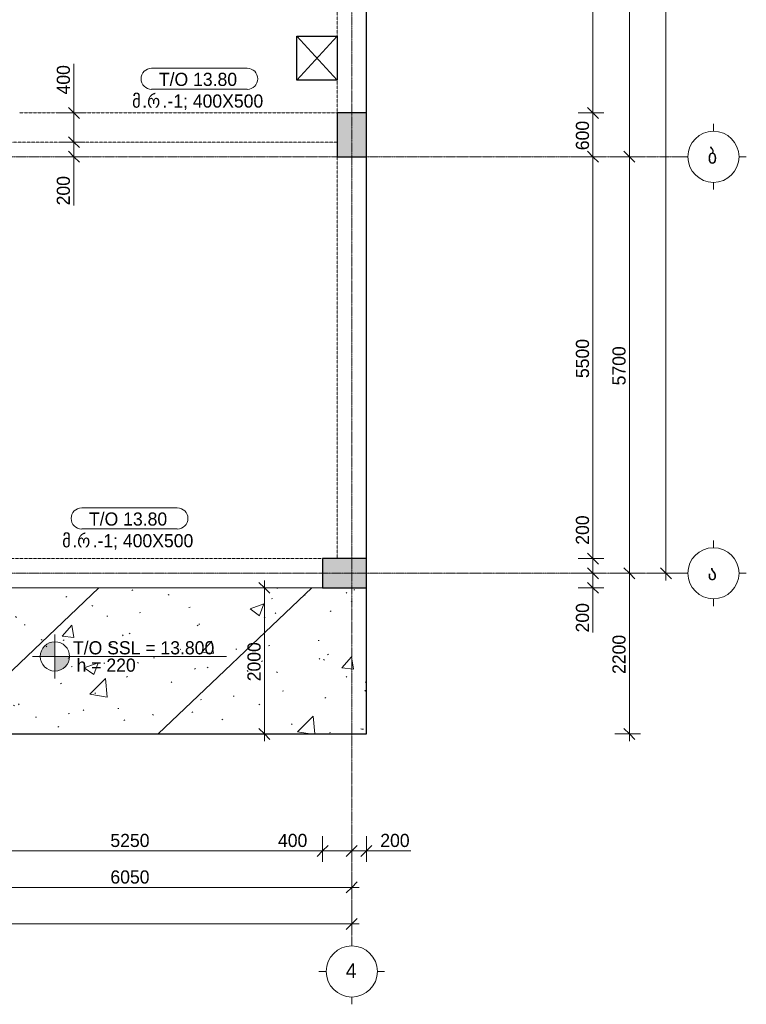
# Model space of a CAD drawing. Header units: millimetres. Extents: x -21500 to 4800, y -5900 to 33113.
# Tile 6 of 8: x -5145 to 4800, y -5900 to 7576. Entities that reach past the tile are written whole.
import ezdxf

# ---------------------------------------------------------------- set-up
doc = ezdxf.new("R2010")
doc.units = ezdxf.units.MM
for name, pattern in [('StructuralPlan-L04$0$Grid Line', [22.225, 12.7, -3.175, 3.175, -3.175]), ('StructuralPlan-L04$0$Hidden', [7.14375, 4.7625, -2.38125]), ('StructuralPlan-L04$0$Hidden 1_5', [2.2, 1.5, -0.7])]:
    doc.linetypes.add(name, pattern=pattern)
for name, color, linetype, lineweight in [('S - HATCH', 252, 'Continuous', 5), ('S - LINE', 7, 'Continuous', 20), ('StructuralPlan-L04$0$A-010-D_DIM', 7, 'Continuous', 5), ('StructuralPlan-L04$0$A-010-D_DIM-100', 7, 'Continuous', 5), ('StructuralPlan-L04$0$A-230-M_FLOOR', 7, 'Continuous', 30), ('StructuralPlan-L04$0$A-230-MH_FLOOR', 7, 'StructuralPlan-L04$0$Hidden', 15), ('StructuralPlan-L04$0$S-230-A-FLOOR', 7, 'Continuous', 5), ('StructuralPlan-L04$0$S-280-A_STRUCT_FRAME', 7, 'Continuous', 5), ('StructuralPlan-L04$0$S-280-M_COLUMN', 7, 'Continuous', 30), ('StructuralPlan-L04$0$S-280-M_COLUMN main', 7, 'Continuous', 30), ('StructuralPlan-L04$0$S-280-M_STRUCT_FRAME 4', 7, 'StructuralPlan-L04$0$Hidden 1_5', 5), ('StructuralPlan-L04$0$Z-030-M_GRID', 7, 'Continuous', 5), ('StructuralPlan-L04$0$Z-033_T_GRIDREF', 7, 'Continuous', 5)]:
    doc.layers.add(name, color=color, linetype=linetype, lineweight=lineweight)
doc.styles.add('StructuralPlan-L04$0$Cubicon', font='Cubicon.ttf', dxfattribs={"height": 200})
doc.styles.add('StructuralPlan-L04$0$Cubicon_1', font='Cubicon.ttf', dxfattribs={"height": 200})
doc.styles.add('StructuralPlan-L04$0$Cubicon_2', font='Cubicon.ttf', dxfattribs={"height": 180})
doc.styles.add('StructuralPlan-L04$0$Cubicon_4', font='Cubicon.ttf', dxfattribs={"height": 180})
doc.dimstyles.new('StructuralPlan-L04$0$CUB_DIM_1_8', dxfattribs={"dimscale": 304.8, "dimtxt": 181.601257, "dimasz": 0.492126, "dimexe": 0.492126, "dimexo": 0.0625, "dimgap": 0, "dimtad": 1, "dimdec": 0, "dimzin": 0, "dimdsep": 46, "dimtxsty": 'StructuralPlan-L04$0$Cubicon_2', "dimblk1": 'StructuralPlan-L04$0$_Oblique', "dimblk2": 'StructuralPlan-L04$0$_Oblique', "dimsah": 1, "dimcen": 0.09, "dimdle": 0.328084, "dimazin": 0, "dimtfac": 1, "dimtdec": 4, "dimtix": 1, "dimtmove": 0, "dimatfit": 3, "dimfxl": 0.656168, "dimfxlon": 1, "dimtvp": 1, "dimtolj": 1, "dimtzin": 0, "dimarcsym": 2})
doc.dimstyles.new('StructuralPlan-L04$0$CUB_DIM_1_8_1', dxfattribs={"dimscale": 304.8, "dimtxt": 181.601257, "dimasz": 0.492126, "dimexe": 0.492126, "dimexo": 0.0625, "dimgap": 0, "dimtad": 1, "dimdec": 0, "dimzin": 0, "dimdsep": 46, "dimtxsty": 'StructuralPlan-L04$0$Cubicon_2', "dimblk1": 'StructuralPlan-L04$0$_Oblique', "dimblk2": 'StructuralPlan-L04$0$_Oblique', "dimsah": 1, "dimcen": 0.09, "dimdle": 0.328084, "dimazin": 0, "dimtfac": 1, "dimtdec": 4, "dimtix": 1, "dimtmove": 1, "dimatfit": 3, "dimfxl": 0.656168, "dimfxlon": 1, "dimtvp": 1, "dimtolj": 1, "dimtzin": 0, "dimarcsym": 2})

# ---------------------------------------------------------------- blocks, each defined once
blk = doc.blocks.new('StructuralPlan-L04$0$Grid - 00_CUB_ღერძის თავი-752507-L04')
at = {"layer": 'StructuralPlan-L04$0$Z-033_T_GRIDREF'}
for p, q in [((0, 3.5), (0, 4.5)), ((-3.5, 0), (-4.5, 0)), ((3.5, 0), (4.5, 0)), ((0, -3.5), (0, -4.5))]:
    blk.add_line(p, q, dxfattribs=at)
blk.add_circle((0, 0), 3.5, dxfattribs=at)
blk = doc.blocks.new('StructuralPlan-L04$0$00_CUB_ფილის თეგი_ზედა ნიშნული და სისქე - 00_CUB_ფილის თეგი_ზედა ნიშნული და სისქე-746755-L04')
at = {"layer": 'StructuralPlan-L04$0$S-230-A-FLOOR'}
h = blk.add_hatch(color=256, dxfattribs=at)
edge = h.paths.add_edge_path()
edge.add_arc((0, 0), 2, 90, 180, ccw=False)
edge.add_line((0, 2), (0, 0))
edge.add_line((0, 0), (-2, 0))
h = blk.add_hatch(color=256, dxfattribs=at)
edge = h.paths.add_edge_path()
edge.add_line((0, -2), (0, 0))
edge.add_line((0, 0), (2, 0))
edge.add_arc((0, 0), 2, 270, 360, ccw=False)
for p, q in [((0, 3), (0, -3)), ((0, 0), (0, 2)), ((-3.09, 0), (23.47, 0)), ((-2, 0), (0, 0)), ((2, 0), (0, 0)), ((0, 0), (0, -2))]:
    blk.add_line(p, q, dxfattribs=at)
blk.add_circle((0, 0), 2, dxfattribs=at)
for start, end in [(90, 180), (270, 360)]:
    blk.add_arc((0, 0), 2, start, end, dxfattribs=at)
blk = doc.blocks.new('StructuralPlan-L04$0$DIMBLOCK1-L04')
at = {"layer": 'StructuralPlan-L04$0$A-010-D_DIM-100', "transparency": 16777216}
for p, q in [((-16100, -4800), (-16100, -4600)), ((-600, -4800), (-600, -4600)), ((-16200, -4800), (-500, -4800)), ((-16100, -4800), (-16175, -4875)), ((-16100, -4800), (-16025, -4725)), ((-16100, -4800), (-16100, -4950)), ((-600, -4800), (-675, -4875)), ((-600, -4800), (-525, -4725)), ((-600, -4800), (-600, -4950))]:
    blk.add_line(p, q, dxfattribs=at)
at = {"layer": 'StructuralPlan-L04$0$A-010-D_DIM-100', "color": 0, "transparency": 16777216, "insert": (-8699, -4567), "char_height": 180, "width": 838.16, "attachment_point": 1, "line_spacing_factor": 0.931288, "style": 'StructuralPlan-L04$0$Cubicon_2'}
blk.add_mtext('15500', dxfattribs=at)
blk = doc.blocks.new('StructuralPlan-L04$0$_Oblique')
at = {"color": 0, "linetype": 'ByBlock', "lineweight": -2}
blk.add_line((-0.5, -0.5), (0.5, 0.5), dxfattribs=at)
blk = doc.blocks.new('StructuralPlan-L04$0$DIMBLOCK4-L04')
at = {"layer": 'StructuralPlan-L04$0$A-010-D_DIM-100', "transparency": 16777216}
for p, q in [((-6650, -4300), (-6650, -4100)), ((-600, -4300), (-600, -4100)), ((-6650, -4300), (-6725, -4375)), ((-6650, -4300), (-6575, -4225)), ((-6650, -4300), (-500, -4300)), ((-6650, -4300), (-6650, -4450)), ((-600, -4300), (-675, -4375)), ((-600, -4300), (-525, -4225)), ((-600, -4300), (-600, -4450))]:
    blk.add_line(p, q, dxfattribs=at)
at = {"layer": 'StructuralPlan-L04$0$A-010-D_DIM-100', "color": 0, "transparency": 16777216, "insert": (-3904, -4067), "char_height": 180, "width": 670.53, "attachment_point": 1, "line_spacing_factor": 0.931288, "style": 'StructuralPlan-L04$0$Cubicon_2'}
blk.add_mtext('6050', dxfattribs=at)
blk = doc.blocks.new('StructuralPlan-L04$0$DIMBLOCK12-L04')
at = {"layer": 'StructuralPlan-L04$0$A-010-D_DIM-100', "transparency": 16777216}
for p, q in [((-6250, -3800), (-6250, -3600)), ((-1000, -3800), (-1000, -3600)), ((-6250, -3800), (-6175, -3725)), ((-1000, -3800), (-925, -3725)), ((-6250, -3800), (-6325, -3875)), ((-6250, -3800), (-1000, -3800)), ((-6250, -3800), (-6250, -3950)), ((-1000, -3800), (-1075, -3875)), ((-1000, -3800), (-1000, -3950))]:
    blk.add_line(p, q, dxfattribs=at)
at = {"layer": 'StructuralPlan-L04$0$A-010-D_DIM-100', "color": 0, "transparency": 16777216, "insert": (-3904, -3567), "char_height": 180, "width": 670.53, "attachment_point": 1, "line_spacing_factor": 0.931288, "style": 'StructuralPlan-L04$0$Cubicon_2'}
blk.add_mtext('5250', dxfattribs=at)
blk = doc.blocks.new('StructuralPlan-L04$0$DIMBLOCK13-L04')
at = {"layer": 'StructuralPlan-L04$0$A-010-D_DIM-100', "transparency": 16777216}
for p, q in [((-1000, -3800), (-1000, -3600)), ((-600, -3800), (-600, -3600)), ((-1000, -3800), (-925, -3725)), ((-600, -3800), (-525, -3725)), ((-1610, -3800), (-1090, -3800)), ((-1090, -3800), (-800, -3800)), ((-1000, -3800), (-1075, -3875)), ((-1000, -3800), (-600, -3800)), ((-1000, -3800), (-1000, -3950)), ((-600, -3800), (-675, -3875)), ((-600, -3800), (-600, -3950))]:
    blk.add_line(p, q, dxfattribs=at)
at = {"layer": 'StructuralPlan-L04$0$A-010-D_DIM-100', "color": 0, "transparency": 16777216, "insert": (-1610, -3567), "char_height": 180, "width": 502.9, "attachment_point": 1, "line_spacing_factor": 0.931288, "style": 'StructuralPlan-L04$0$Cubicon_2'}
blk.add_mtext('400', dxfattribs=at)
blk = doc.blocks.new('StructuralPlan-L04$0$DIMBLOCK14-L04')
at = {"layer": 'StructuralPlan-L04$0$A-010-D_DIM-100', "transparency": 16777216}
for p, q in [((-600, -3800), (-600, -3600)), ((-400, -3800), (-400, -3600)), ((-600, -3800), (-525, -3725)), ((-400, -3800), (-325, -3725)), ((-600, -3800), (-675, -3875)), ((-600, -3800), (-300, -3800)), ((-600, -3800), (-600, -3950)), ((-310, -3800), (-500, -3800)), ((-400, -3800), (-475, -3875)), ((-400, -3800), (-400, -3950)), ((210, -3800), (-310, -3800))]:
    blk.add_line(p, q, dxfattribs=at)
at = {"layer": 'StructuralPlan-L04$0$A-010-D_DIM-100', "color": 0, "transparency": 16777216, "insert": (-210, -3567), "char_height": 180, "width": 502.9, "attachment_point": 1, "line_spacing_factor": 0.931288, "style": 'StructuralPlan-L04$0$Cubicon_2'}
blk.add_mtext('200', dxfattribs=at)
blk = doc.blocks.new('StructuralPlan-L04$0$DIMBLOCK44-L04')
at = {"layer": 'StructuralPlan-L04$0$A-010-D_DIM-100', "transparency": 16777216}
for p, q in [((3700, 17400), (3500, 17400)), ((3700, 17400), (3625, 17475)), ((3700, -100), (3700, 17500)), ((3700, 17400), (3775, 17325)), ((3700, 17400), (3850, 17400)), ((3700, 0), (3625, 75)), ((3700, 0), (3500, 0)), ((3700, 0), (3775, -75)), ((3700, 0), (3850, 0))]:
    blk.add_line(p, q, dxfattribs=at)
at = {"layer": 'StructuralPlan-L04$0$A-010-D_DIM-100', "color": 0, "transparency": 16777216, "insert": (3467, 8351), "char_height": 180, "width": 838.16, "attachment_point": 1, "rotation": 90, "line_spacing_factor": 0.931288, "style": 'StructuralPlan-L04$0$Cubicon_2'}
blk.add_mtext('17400', dxfattribs=at)
blk = doc.blocks.new('StructuralPlan-L04$0$DIMBLOCK45-L04')
at = {"layer": 'StructuralPlan-L04$0$A-010-D_DIM-100', "transparency": 16777216}
for p, q in [((3200, 5700), (3000, 5700)), ((3200, 5700), (3125, 5775)), ((3200, -100), (3200, 5700)), ((3200, 5700), (3275, 5625)), ((3200, 5700), (3350, 5700)), ((3200, 0), (3125, 75)), ((3200, 0), (3000, 0)), ((3200, 0), (3275, -75)), ((3200, 0), (3350, 0))]:
    blk.add_line(p, q, dxfattribs=at)
at = {"layer": 'StructuralPlan-L04$0$A-010-D_DIM-100', "color": 0, "transparency": 16777216, "insert": (2967, 2571), "char_height": 180, "width": 670.53, "attachment_point": 1, "rotation": 90, "line_spacing_factor": 0.931288, "style": 'StructuralPlan-L04$0$Cubicon_2'}
blk.add_mtext('5700', dxfattribs=at)
blk = doc.blocks.new('StructuralPlan-L04$0$DIMBLOCK46-L04')
at = {"layer": 'StructuralPlan-L04$0$A-010-D_DIM-100', "transparency": 16777216}
for p, q in [((3200, 11700), (3125, 11775)), ((3200, 11700), (3000, 11700)), ((3200, 5700), (3200, 11700)), ((3200, 11700), (3275, 11625)), ((3200, 11700), (3350, 11700)), ((3200, 5700), (3000, 5700)), ((3200, 5700), (3125, 5775)), ((3200, 5700), (3275, 5625)), ((3200, 5700), (3350, 5700))]:
    blk.add_line(p, q, dxfattribs=at)
at = {"layer": 'StructuralPlan-L04$0$A-010-D_DIM-100', "color": 0, "transparency": 16777216, "insert": (2967, 8421), "char_height": 180, "width": 670.53, "attachment_point": 1, "rotation": 90, "line_spacing_factor": 0.931288, "style": 'StructuralPlan-L04$0$Cubicon_2'}
blk.add_mtext('6000', dxfattribs=at)
blk = doc.blocks.new('StructuralPlan-L04$0$DIMBLOCK48-L04')
at = {"layer": 'StructuralPlan-L04$0$A-010-D_DIM-100', "transparency": 16777216}
for p, q in [((2700, 0), (2625, 75)), ((2700, 0), (2500, 0)), ((2700, -200), (2625, -125)), ((2700, -300), (2700, 0)), ((2700, 0), (2775, -75)), ((2700, 0), (2850, 0)), ((2700, -290), (2700, -100)), ((2700, -200), (2500, -200)), ((2700, -200), (2775, -275)), ((2700, -200), (2850, -200)), ((2700, -810), (2700, -290))]:
    blk.add_line(p, q, dxfattribs=at)
at = {"layer": 'StructuralPlan-L04$0$A-010-D_DIM-100', "color": 0, "transparency": 16777216, "insert": (2467, -810), "char_height": 180, "width": 502.9, "attachment_point": 1, "rotation": 90, "line_spacing_factor": 0.931288, "style": 'StructuralPlan-L04$0$Cubicon_2'}
blk.add_mtext('200', dxfattribs=at)
blk = doc.blocks.new('StructuralPlan-L04$0$DIMBLOCK49-L04')
at = {"layer": 'StructuralPlan-L04$0$A-010-D_DIM-100', "transparency": 16777216}
for p, q in [((2700, 810), (2700, 290)), ((2700, 200), (2625, 275)), ((2700, 290), (2700, 100)), ((2700, 200), (2500, 200)), ((2700, 0), (2700, 200)), ((2700, 200), (2775, 125)), ((2700, 200), (2850, 200)), ((2700, 0), (2625, 75)), ((2700, 0), (2500, 0)), ((2700, 0), (2775, -75)), ((2700, 0), (2850, 0))]:
    blk.add_line(p, q, dxfattribs=at)
at = {"layer": 'StructuralPlan-L04$0$A-010-D_DIM-100', "color": 0, "transparency": 16777216, "insert": (2467, 390), "char_height": 180, "width": 502.9, "attachment_point": 1, "rotation": 90, "line_spacing_factor": 0.931288, "style": 'StructuralPlan-L04$0$Cubicon_2'}
blk.add_mtext('200', dxfattribs=at)
blk = doc.blocks.new('StructuralPlan-L04$0$DIMBLOCK50-L04')
at = {"layer": 'StructuralPlan-L04$0$A-010-D_DIM-100', "transparency": 16777216}
for p, q in [((2700, 5700), (2500, 5700)), ((2700, 5700), (2625, 5775)), ((2700, 200), (2700, 5700)), ((2700, 5700), (2775, 5625)), ((2700, 5700), (2850, 5700)), ((2700, 200), (2625, 275)), ((2700, 200), (2500, 200)), ((2700, 200), (2775, 125)), ((2700, 200), (2850, 200))]:
    blk.add_line(p, q, dxfattribs=at)
at = {"layer": 'StructuralPlan-L04$0$A-010-D_DIM-100', "color": 0, "transparency": 16777216, "insert": (2467, 2671), "char_height": 180, "width": 670.53, "attachment_point": 1, "rotation": 90, "line_spacing_factor": 0.931288, "style": 'StructuralPlan-L04$0$Cubicon_2'}
blk.add_mtext('5500', dxfattribs=at)
blk = doc.blocks.new('StructuralPlan-L04$0$DIMBLOCK51-L04')
at = {"layer": 'StructuralPlan-L04$0$A-010-D_DIM-100', "transparency": 16777216}
for p, q in [((2700, 6300), (2625, 6375)), ((2700, 6300), (2500, 6300)), ((2700, 5700), (2700, 6300)), ((2700, 6300), (2775, 6225)), ((2700, 6300), (2850, 6300)), ((2700, 5700), (2500, 5700)), ((2700, 5700), (2625, 5775)), ((2700, 5700), (2775, 5625)), ((2700, 5700), (2850, 5700))]:
    blk.add_line(p, q, dxfattribs=at)
at = {"layer": 'StructuralPlan-L04$0$A-010-D_DIM-100', "color": 0, "transparency": 16777216, "insert": (2467, 5790), "char_height": 180, "width": 502.9, "attachment_point": 1, "rotation": 90, "line_spacing_factor": 0.931288, "style": 'StructuralPlan-L04$0$Cubicon_2'}
blk.add_mtext('600', dxfattribs=at)
blk = doc.blocks.new('StructuralPlan-L04$0$DIMBLOCK52-L04')
at = {"layer": 'StructuralPlan-L04$0$A-010-D_DIM-100', "transparency": 16777216}
for p, q in [((2700, 11300), (2625, 11375)), ((2700, 11300), (2500, 11300)), ((2700, 6300), (2700, 11300)), ((2700, 11300), (2775, 11225)), ((2700, 11300), (2850, 11300)), ((2700, 6300), (2625, 6375)), ((2700, 6300), (2500, 6300)), ((2700, 6300), (2775, 6225)), ((2700, 6300), (2850, 6300))]:
    blk.add_line(p, q, dxfattribs=at)
at = {"layer": 'StructuralPlan-L04$0$A-010-D_DIM-100', "color": 0, "transparency": 16777216, "insert": (2467, 8521), "char_height": 180, "width": 670.53, "attachment_point": 1, "rotation": 90, "line_spacing_factor": 0.931288, "style": 'StructuralPlan-L04$0$Cubicon_2'}
blk.add_mtext('5000', dxfattribs=at)
blk = doc.blocks.new('StructuralPlan-L04$0$00_CUB_რიგელის თეგი_ზედა ნიშნული_კვეთი_მარკირება - მარკირება-კვეთი-ნიშნული-1405924-L04')
at = {"layer": 'StructuralPlan-L04$0$S-280-A_STRUCT_FRAME'}
for p, q in [((6.54, 3.05), (-6.54, 3.05)), ((-6.54, 0.16), (6.54, 0.16))]:
    blk.add_line(p, q, dxfattribs=at)
for centre, start, end in [((-6.54, 1.6), 90, 270), ((6.54, 1.6), 270, 90)]:
    blk.add_arc(centre, 1.45, start, end, dxfattribs=at)
blk = doc.blocks.new('StructuralPlan-L04$0$DIMBLOCK85-L04')
at = {"layer": 'StructuralPlan-L04$0$A-010-D_DIM-100', "transparency": 16777216}
for p, q in [((3200, 0), (3125, 75)), ((3200, -2300), (3200, 100)), ((3200, 0), (3000, 0)), ((3200, 0), (3275, -75)), ((3200, 0), (3350, 0)), ((3200, -2200), (3125, -2125)), ((3200, -2200), (3000, -2200)), ((3200, -2200), (3275, -2275)), ((3200, -2200), (3350, -2200))]:
    blk.add_line(p, q, dxfattribs=at)
at = {"layer": 'StructuralPlan-L04$0$A-010-D_DIM-100', "color": 0, "transparency": 16777216, "insert": (2967, -1379), "char_height": 180, "width": 670.53, "attachment_point": 1, "rotation": 90, "line_spacing_factor": 0.931288, "style": 'StructuralPlan-L04$0$Cubicon_2'}
blk.add_mtext('2200', dxfattribs=at)
blk = doc.blocks.new('StructuralPlan-L04$0$DIMBLOCK86-L04')
at = {"layer": 'StructuralPlan-L04$0$A-010-D_DIM-100', "transparency": 16777216}
for p, q in [((-1795, -200), (-1870, -125)), ((-1795, -2300), (-1795, -100)), ((-1795, -200), (-1995, -200)), ((-1795, -200), (-1720, -275)), ((-1795, -200), (-1645, -200)), ((-1795, -2200), (-1870, -2125)), ((-1795, -2200), (-1995, -2200)), ((-1795, -2200), (-1720, -2275)), ((-1795, -2200), (-1645, -2200))]:
    blk.add_line(p, q, dxfattribs=at)
at = {"layer": 'StructuralPlan-L04$0$A-010-D_DIM-100', "color": 0, "transparency": 16777216, "insert": (-2028, -1479), "char_height": 180, "width": 670.53, "attachment_point": 1, "rotation": 90, "line_spacing_factor": 0.931288, "style": 'StructuralPlan-L04$0$Cubicon_2'}
blk.add_mtext('2000', dxfattribs=at)
blk = doc.blocks.new('StructuralPlan-L04$0$DIMBLOCK87-L04')
at = {"layer": 'StructuralPlan-L04$0$A-010-D_DIM-100', "transparency": 16777216}
for p, q in [((-4404, 5900), (-4479, 5975)), ((-4404, 5900), (-4604, 5900)), ((-4404, 5600), (-4404, 5900)), ((-4404, 5900), (-4329, 5825)), ((-4404, 5900), (-4254, 5900)), ((-4404, 5554), (-4404, 5800)), ((-4404, 5700), (-4604, 5700)), ((-4404, 5700), (-4479, 5775)), ((-4404, 5700), (-4329, 5625)), ((-4404, 5700), (-4254, 5700)), ((-4404, 5035), (-4404, 5554))]:
    blk.add_line(p, q, dxfattribs=at)
at = {"layer": 'StructuralPlan-L04$0$A-010-D_DIM-100', "color": 0, "transparency": 16777216, "insert": (-4638, 5035), "char_height": 180, "width": 502.9, "attachment_point": 1, "rotation": 90, "line_spacing_factor": 0.931288, "style": 'StructuralPlan-L04$0$Cubicon_2'}
blk.add_mtext('200', dxfattribs=at)
blk = doc.blocks.new('StructuralPlan-L04$0$DIMBLOCK88-L04')
at = {"layer": 'StructuralPlan-L04$0$A-010-D_DIM-100', "transparency": 16777216}
for p, q in [((-4404, 6972), (-4404, 6453)), ((-4404, 6300), (-4479, 6375)), ((-4404, 6453), (-4404, 6100)), ((-4404, 5900), (-4404, 6400)), ((-4404, 6300), (-4604, 6300)), ((-4404, 6300), (-4329, 6225)), ((-4404, 6300), (-4254, 6300)), ((-4404, 5900), (-4479, 5975)), ((-4404, 5900), (-4604, 5900)), ((-4404, 5900), (-4329, 5825)), ((-4404, 5900), (-4254, 5900))]:
    blk.add_line(p, q, dxfattribs=at)
at = {"layer": 'StructuralPlan-L04$0$A-010-D_DIM-100', "color": 0, "transparency": 16777216, "insert": (-4638, 6553), "char_height": 180, "width": 502.9, "attachment_point": 1, "rotation": 90, "line_spacing_factor": 0.931288, "style": 'StructuralPlan-L04$0$Cubicon_2'}
blk.add_mtext('400', dxfattribs=at)
blk = doc.blocks.new('A$C48b6c5dc')
at = {"layer": 'S - HATCH', "lineweight": 0, "transparency": 33554684}
h = blk.add_hatch(dxfattribs=at)
h.set_pattern_fill('FP_7', color=256, scale=3.567164, angle=-135, style=0, pattern_type=2)
h.set_pattern_definition([(43.548, (-111060.8, -88068.5), (-1382.423, 1454.328), []), (48.548, (-111060.8, -88068.5), (1914.067, -216.457), [200.653, -2207.183]), (353.548, (-111060.8, -88068.5), (-320.1, 2021.156), [160.522, -1765.746]), (99, (-110901.3, -88086.5), (1593.953, 1804.714), [170.528, -1875.818]), (44.733, (-111047.3, -87533.6), (2843.137, -514.994), [300.98, -3310.774]), (95.184, (-110810.4, -87576.5), (2565.79, 2541.947), [255.794, -2813.726]), (349.733, (-111047.3, -87533.6), (2565.77, 2541.965), [240.784, -2648.62]), (19.548, (-110783.2, -87674.1), (1569.14, -1117.276), [200.653, -2207.183]), (324.548, (-110783.2, -87674.1), (699.908, 1922.927), [160.522, -1765.746]), (70, (-110652.5, -87767.2), (2269.045, 805.675), [170.528, -1875.818]), (36.048, (-111060.84, -88068.5), (36.7263, 593.0033), [14.95, -1147.9456, 14.95, -1180.05, -1181.623]), (36.048, (-111060.84, -88068.5), (36.7263, 593.0033), [-2357.8956, 14.95, -1166.673]), (6.048, (-111060.84, -88068.5), (486.881, 691.3504), [14.95, -666.3784, 14.95, -1121.192, -450.3545]), (6.048, (-111060.84, -88068.5), (486.881, 691.3504), [-1817.47, 14.95, -435.4045]), (326.048, (-111458.45, -88058.43), (950.791, -64.3417), [14.95, -430.9455, 14.95, -1376.244, -1846.0075]), (326.048, (-111458.45, -88058.43), (950.791, -64.3417), [-1837.0896, 14.95, -1831.0575]), (316.048, (-111636.75, -88053.9), (1044.3507, 152.131), [14.95, -564.714, 14.95, -908.9456, -1310.933]), (316.048, (-111636.75, -88053.9), (1044.3507, 152.131), [-1503.56, 14.95, -1295.983])])
h.paths.add_polyline_path([(-400, -2200), (-400, -200), (-6850, -200), (-6850, -2200)])
blk = doc.blocks.new('StructuralPlan-L04')
at = {"layer": 'StructuralPlan-L04$0$S-280-M_COLUMN main', "true_color": 0xa4a4a4}
for points in [[(-400, 5700), (-400, 6300), (-800, 6300), (-800, 5700)], [(-400, -200), (-400, 200), (-1000, 200), (-1000, -200)]]:
    blk.add_hatch(color=253, dxfattribs=at).paths.add_polyline_path(points)
at = {"lineweight": 30}
for p, q in [((-1350, 7350), (-800, 6750)), ((-1350, 6750), (-800, 7350))]:
    blk.add_line(p, q, dxfattribs=at)
at = {"layer": 'StructuralPlan-L04$0$A-230-M_FLOOR'}
for p, q in [((-400, 6300), (-400, 11300)), ((-1350, 6750), (-1350, 7350)), ((-1350, 7350), (-800, 7350)), ((-800, 7350), (-800, 6750)), ((-800, 6750), (-1350, 6750)), ((-400, 200), (-400, 5700)), ((-400, -2200), (-400, -200)), ((-6850, -2200), (-400, -2200))]:
    blk.add_line(p, q, dxfattribs=at)
at = {"layer": 'StructuralPlan-L04$0$A-230-MH_FLOOR'}
blk.add_line((-6250, -200), (-1000, -200), dxfattribs=at)
at = {"layer": 'StructuralPlan-L04$0$S-280-M_COLUMN'}
for p, q in [((-400, 6300), (-800, 6300)), ((-800, 6300), (-800, 5700)), ((-400, 5700), (-400, 6300)), ((-800, 5700), (-400, 5700)), ((-1000, 200), (-1000, -200)), ((-400, 200), (-1000, 200)), ((-400, -200), (-400, 200)), ((-1000, -200), (-400, -200))]:
    blk.add_line(p, q, dxfattribs=at)
at = {"layer": 'StructuralPlan-L04$0$S-280-M_STRUCT_FRAME 4'}
for p, q in [((-800, 7350), (-800, 10500)), ((-800, 6300), (-800, 6750)), ((-5150, 6300), (-800, 6300)), ((-800, 5900), (-6450, 5900)), ((-800, 200), (-800, 5700)), ((-6250, 200), (-1000, 200))]:
    blk.add_line(p, q, dxfattribs=at)
at = {"layer": 'StructuralPlan-L04$0$Z-030-M_GRID', "linetype": 'StructuralPlan-L04$0$Grid Line'}
for p, q in [((-600, 22400), (-600, -5000)), ((3900, 5700), (-20600, 5700)), ((3900, 0), (-20600, 0))]:
    blk.add_line(p, q, dxfattribs=at)
at = {"layer": 'StructuralPlan-L04$0$S-230-A-FLOOR', "xscale": 99.99999999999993, "yscale": 99.99999999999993, "zscale": 99.99999999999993}
blk.add_blockref('StructuralPlan-L04$0$00_CUB_ფილის თეგი_ზედა ნიშნული და სისქე - 00_CUB_ფილის თეგი_ზედა ნიშნული და სისქე-746755-L04', (-4663.3, -1138.6), dxfattribs=at)
at = {"layer": 'StructuralPlan-L04$0$S-280-A_STRUCT_FRAME', "xscale": 99.99999999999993, "yscale": 99.99999999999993, "zscale": 99.99999999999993}
for p in [(-2685.3, 6607.3), (-3642.3, 589.7)]:
    blk.add_blockref('StructuralPlan-L04$0$00_CUB_რიგელის თეგი_ზედა ნიშნული_კვეთი_მარკირება - მარკირება-კვეთი-ნიშნული-1405924-L04', p, dxfattribs=at)
at = {"layer": 'StructuralPlan-L04$0$Z-033_T_GRIDREF', "xscale": 99.99999999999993, "yscale": 99.99999999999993, "zscale": 99.99999999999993}
for p, rotation in [((4350, 5700), 89.99999999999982), ((4350, 0), 89.99999999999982), ((-600, -5450), 180)]:
    blk.add_blockref('StructuralPlan-L04$0$Grid - 00_CUB_ღერძის თავი-752507-L04', p, dxfattribs=dict(at, rotation=rotation))
at = {"layer": 'StructuralPlan-L04$0$S-230-A-FLOOR', "char_height": 180, "attachment_point": 1, "style": 'StructuralPlan-L04$0$Cubicon_2'}
for s, insert, width in [('T/O SSL = 13.800', (-4415.8, -930.4), 2405.062), ('h = 220', (-4366.8, -1167.5), 1010.126)]:
    blk.add_mtext(s, dxfattribs=dict(at, insert=insert, width=width))
at = {"layer": 'StructuralPlan-L04$0$S-280-A_STRUCT_FRAME', "char_height": 180, "attachment_point": 1}
for s, insert, width, style in [('T/O 13.80', (-3240.1, 6849.7), 1330.801, 'StructuralPlan-L04$0$Cubicon_2'), ('\\fCubicon|b0|i0|c254|p2|;მ', (-3607.1, 6552.7), 168.354, 'StructuralPlan-L04$0$Cubicon_4'), ('\\fCubicon|b0|i0|c254|p2|;რ', (-3402.1, 6552.7), 256.54, 'StructuralPlan-L04$0$Cubicon_4'), ('.-1; 400X500', (-3190.4, 6552.7), 1715.611, 'StructuralPlan-L04$0$Cubicon_2'), ('\\fCubicon|b0|i0|c204|p2|;.', (-3468.2, 6552.7), 80.169, 'StructuralPlan-L04$0$Cubicon_2'), ('T/O 13.80', (-4197.2, 832.1), 1330.801, 'StructuralPlan-L04$0$Cubicon_2'), ('\\fCubicon|b0|i0|c254|p2|;მ', (-4564.2, 535.1), 168.354, 'StructuralPlan-L04$0$Cubicon_4'), ('\\fCubicon|b0|i0|c254|p2|;რ', (-4359.2, 535.1), 256.54, 'StructuralPlan-L04$0$Cubicon_4'), ('.-1; 400X500', (-4147.5, 535.1), 1715.611, 'StructuralPlan-L04$0$Cubicon_2'), ('\\fCubicon|b0|i0|c204|p2|;.', (-4425.3, 535.1), 80.169, 'StructuralPlan-L04$0$Cubicon_2')]:
    blk.add_mtext(s, dxfattribs=dict(at, insert=insert, width=width, style=style))
at = {"layer": 'StructuralPlan-L04$0$Z-033_T_GRIDREF', "char_height": 200, "width": 192.405, "attachment_point": 1}
for s, insert, style in [('\\fCubicon|b0|i0|c254|p2|;ბ', (4270.1, 5807.1), 'StructuralPlan-L04$0$Cubicon'), ('\\fCubicon|b0|i0|c254|p2|;ა', (4270.1, 107.1), 'StructuralPlan-L04$0$Cubicon'), ('\\fCubicon|b0|i0|c204|p2|;4', (-682.4, -5340.2), 'StructuralPlan-L04$0$Cubicon_1')]:
    blk.add_mtext(s, dxfattribs=dict(at, insert=insert, style=style))
at = {"layer": 'StructuralPlan-L04$0$A-010-D_DIM'}
for base, p1, p2, override, picture, middle in [((3700, 17400), (3500, 0), (3500, 17400), {"dimpost": '<>', "dimfxl": 17399.999996}, 'StructuralPlan-L04$0$DIMBLOCK44-L04', (3608.2, 8700)), ((3200, 11700), (3000, 5700), (3000, 11700), {"dimpost": '<>', "dimfxl": 6000}, 'StructuralPlan-L04$0$DIMBLOCK46-L04', (3108.2, 8700)), ((2700, 11300), (2500, 6300), (2500, 11300), {"dimpost": '<>', "dimfxl": 5000}, 'StructuralPlan-L04$0$DIMBLOCK52-L04', (2608.2, 8800)), ((2700, 6300), (2500, 5700), (2500, 6300), {"dimpost": '<>', "dimfxl": 600}, 'StructuralPlan-L04$0$DIMBLOCK51-L04', (2608.2, 6000)), ((2700, 5700), (2500, 200), (2500, 5700), {"dimpost": '<>', "dimfxl": 5500.000079}, 'StructuralPlan-L04$0$DIMBLOCK50-L04', (2608.2, 2950)), ((3200, 5700), (3000, 0), (3000, 5700), {"dimpost": '<>', "dimfxl": 5700.000079}, 'StructuralPlan-L04$0$DIMBLOCK45-L04', (3108.2, 2850)), ((3200, 0), (3000, -2200), (3000, 0), {"dimpost": '<>', "dimfxl": 2200}, 'StructuralPlan-L04$0$DIMBLOCK85-L04', (3108.2, -1100)), ((-1795, -200), (-1995, -2200), (-1995, -200), {"dimpost": '<>', "dimfxl": 2000}, 'StructuralPlan-L04$0$DIMBLOCK86-L04', (-1886.8, -1200))]:
    dim = blk.add_linear_dim(base=base, p1=p1, p2=p2, angle=90, dimstyle='StructuralPlan-L04$0$CUB_DIM_1_8', override=override, dxfattribs=at)
    dim.commit()
    dim.dimension.update_dxf_attribs({"geometry": picture, "text_midpoint": middle})
for base, p1, p2, override, picture, middle in [((-4404.5, 6300), (-4604.5, 5900), (-4604.5, 6300), {"dimpost": '<>', "dimfxl": 400}, 'StructuralPlan-L04$0$DIMBLOCK88-L04', (-4517.6, 6804.3)), ((-4404.5, 5900), (-4604.5, 5700), (-4604.5, 5900), {"dimpost": '<>', "dimfxl": 200}, 'StructuralPlan-L04$0$DIMBLOCK87-L04', (-4517.6, 5286.6)), ((2700, 200), (2500, 0), (2500, 200), {"dimpost": '<>', "dimfxl": 200}, 'StructuralPlan-L04$0$DIMBLOCK49-L04', (2586.9, 641.9)), ((2700, 0), (2500, -200), (2500, 0), {"dimpost": '<>', "dimfxl": 200}, 'StructuralPlan-L04$0$DIMBLOCK48-L04', (2586.9, -558.1))]:
    dim = blk.add_linear_dim(base=base, p1=p1, p2=p2, angle=90, dimstyle='StructuralPlan-L04$0$CUB_DIM_1_8_1', override=override, dxfattribs=at)
    dim.commit()
    dim.dimension.update_dxf_attribs({"geometry": picture, "text_midpoint": middle, "dimtype": 128, "text_rotation": 90})
for base, p1, p2, override, picture, middle in [((-1000, -3800), (-6250, -3600), (-1000, -3600), {"dimpost": '<>', "dimfxl": 5250}, 'StructuralPlan-L04$0$DIMBLOCK12-L04', (-3625, -3708.2)), ((-600, -4300), (-6650, -4100), (-600, -4100), {"dimpost": '<>', "dimfxl": 6050}, 'StructuralPlan-L04$0$DIMBLOCK4-L04', (-3625, -4208.2)), ((-600, -4800), (-16100, -4600), (-600, -4600), {"dimpost": '<>', "dimfxl": 15500}, 'StructuralPlan-L04$0$DIMBLOCK1-L04', (-8350, -4708.2))]:
    dim = blk.add_linear_dim(base=base, p1=p1, p2=p2, dimstyle='StructuralPlan-L04$0$CUB_DIM_1_8', override=override, dxfattribs=at)
    dim.commit()
    dim.dimension.update_dxf_attribs({"geometry": picture, "text_midpoint": middle})
for base, p1, p2, override, picture, middle in [((-600, -3800), (-1000, -3600), (-600, -3600), {"dimpost": '<>', "dimfxl": 400}, 'StructuralPlan-L04$0$DIMBLOCK13-L04', (-1358.1, -3686.9)), ((-400, -3800), (-600, -3600), (-400, -3600), {"dimpost": '<>', "dimfxl": 200}, 'StructuralPlan-L04$0$DIMBLOCK14-L04', (41.9, -3686.9))]:
    dim = blk.add_linear_dim(base=base, p1=p1, p2=p2, dimstyle='StructuralPlan-L04$0$CUB_DIM_1_8_1', override=override, dxfattribs=at)
    dim.commit()
    dim.dimension.update_dxf_attribs({"geometry": picture, "text_midpoint": middle, "dimtype": 128})

msp = doc.modelspace()

# ---------------------------------------------------------------- block references
at = {"layer": 'S - HATCH', "lineweight": 0}
msp.add_blockref('A$C48b6c5dc', (0, 0), dxfattribs=at)
at = {"layer": 'S - LINE'}
msp.add_blockref('StructuralPlan-L04', (0, 0), dxfattribs=at)

doc.saveas('drawing.dxf')
